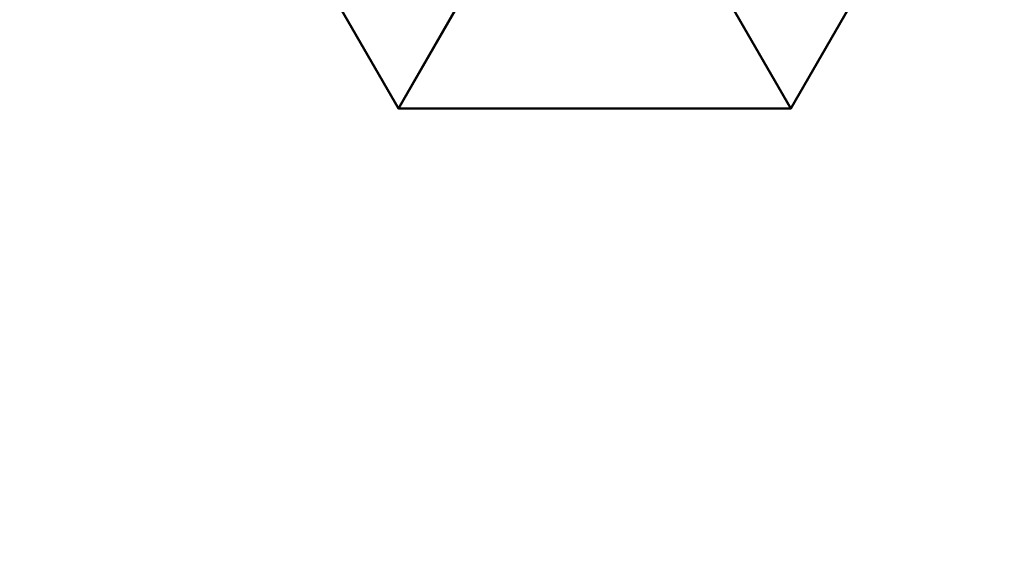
# Model space of a CAD drawing. Header units: millimetres. Extents: x -2000 to 2000, y -2000 to 2000.
# Tile 197 of 256: x -46 to -21, y -313 to -299. Entities that reach past the tile are written whole.
import ezdxf

# ---------------------------------------------------------------- set-up
doc = ezdxf.new("R2010")
doc.units = ezdxf.units.MM
doc.layers.add('A-CLNG', color=13, linetype='Continuous', lineweight=60)
doc.layers.add('E-LITE-EQPM', color=33, linetype='Continuous', lineweight=40)

msp = doc.modelspace()

# ---------------------------------------------------------------- meshes
at = {"layer": 'A-CLNG'}
mesh = msp.add_polyface(dxfattribs=at)
corners = [(2000, 2000, 6300), (-2000, 2000, 6300), (-2000, -2000, 6300), (2000, -2000, 6300)]
mesh.append_faces([[corners[k] for k in face] for face in [(1, 2, 3, 0)]])
at = {"layer": 'E-LITE-EQPM'}
mesh = msp.add_polyface(dxfattribs=at)
corners = [(-41, -292.664, 6293.5), (-36, -301.324, 6293.5), (-26, -301.324, 6293.5), (-21, -292.664, 6293.5), (-21, -292.664, 6300), (-26, -301.324, 6300), (-36, -301.324, 6300), (-41, -292.664, 6300)]
mesh.append_faces([[corners[k] for k in face] for face in [(4, 5, 2, 3)]], dxfattribs={"vtx1": -1})
mesh.append_faces([[corners[k] for k in face] for face in [(1, 2, 5, 6)]], dxfattribs={"vtx1": -1, "vtx3": -1})
mesh.append_faces([[corners[k] for k in face] for face in [(6, 7, 0, 1)]], dxfattribs={"vtx3": -1})
mesh = msp.add_polyface(dxfattribs=at)
corners = [(-38, -292.664, 6268), (-34.5, -298.726, 6268), (-27.5, -298.726, 6268), (-24, -292.664, 6268), (-21, -292.664, 6293.5), (-26, -301.324, 6293.5), (-36, -301.324, 6293.5), (-41, -292.664, 6293.5)]
mesh.append_faces([[corners[k] for k in face] for face in [(4, 5, 2, 3)]], dxfattribs={"vtx1": -1})
mesh.append_faces([[corners[k] for k in face] for face in [(1, 2, 5, 6)]], dxfattribs={"vtx1": -1, "vtx3": -1})
mesh.append_faces([[corners[k] for k in face] for face in [(6, 7, 0, 1)]], dxfattribs={"vtx3": -1})
mesh = msp.add_polyface(dxfattribs=at)
corners = [(-41, -292.664, 6300), (-36, -301.324, 6300), (-26, -301.324, 6300), (-21, -292.664, 6300), (-31, -292.664, 6300)]
mesh.append_faces([[corners[k] for k in face] for face in [(0, 1, 4)]], dxfattribs={"vtx1": -1})
mesh.append_faces([[corners[k] for k in face] for face in [(2, 3, 4, 1)]], dxfattribs={"vtx2": -1})

doc.saveas('drawing.dxf')
